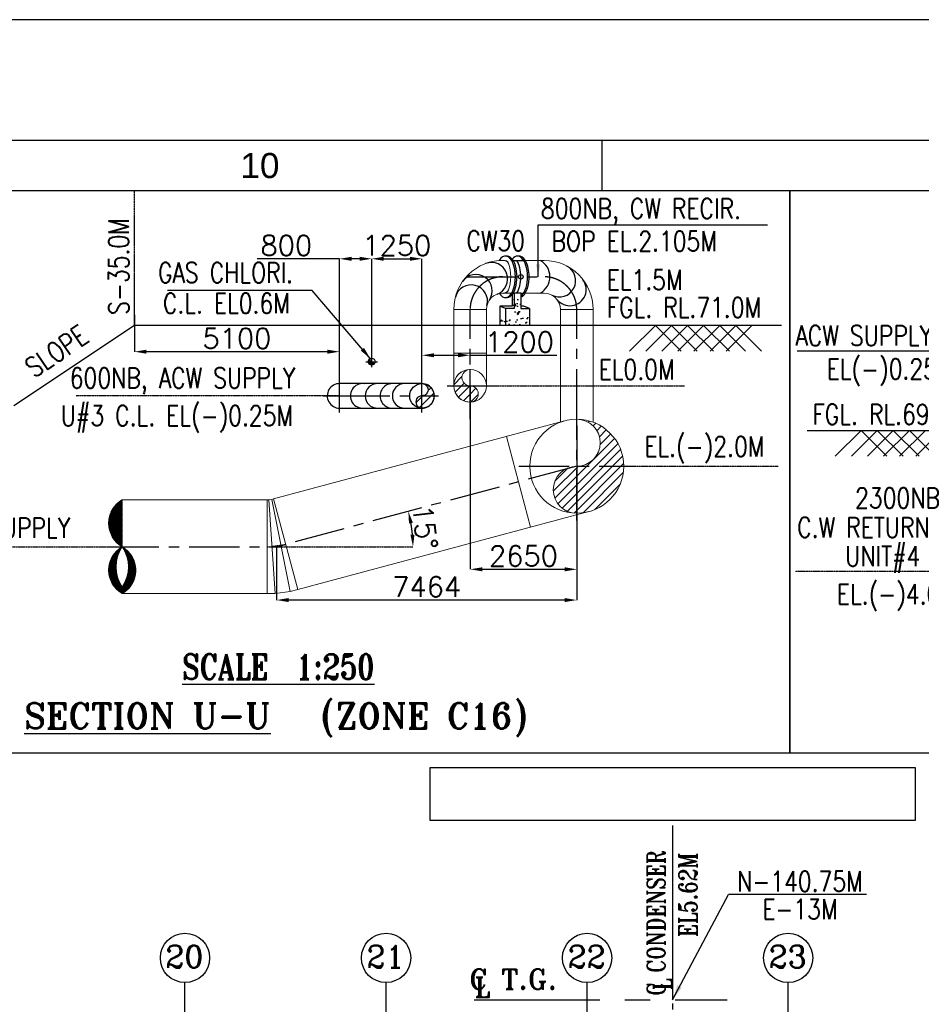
# Model space of a CAD drawing. Header units: inches. Extents: x -341304 to 31571016, y -692717 to 2132253.
# Tile 196 of 256: x 622488 to 667331, y -246213 to -197257. Entities that reach past the tile are written whole.
import ezdxf
from ezdxf.enums import TextEntityAlignment as Align

# ---------------------------------------------------------------- set-up
doc = ezdxf.new("R2010")
doc.units = ezdxf.units.IN
doc.header["$MEASUREMENT"] = 0
doc.linetypes.add('CENTER', pattern=[2, 1.25, -0.25, 0.25, -0.25])
doc.linetypes.add('CENTER2', pattern=[1.125, 0.75, -0.125, 0.125, -0.125])
for name, color, linetype in [('0-ACW PIPE', 6, 'Continuous'), ('0-CL', 8, 'CENTER'), ('0-CW GAS CHLORINATION', 30, 'Continuous'), ('0-CW SUPPLY', 4, 'Continuous'), ('CANAL', 4, 'Continuous'), ('text', 3, 'Continuous')]:
    doc.layers.add(name, color=color, linetype=linetype)
doc.styles.add('ROMANC', font='ROMANC.SHX')
doc.styles.add('ROMANS', font='romans')
doc.styles.add('ROMANT', font='romant', dxfattribs={"height": 5})
doc.styles.get("Standard").update_dxf_attribs({"font": 'arial.ttf'})
doc.dimstyles.new('DIMS-150', dxfattribs={"dimscale": 150, "dimtxt": 2.5, "dimasz": 2.5, "dimexe": 1, "dimexo": 1, "dimgap": 1, "dimtad": 1, "dimtih": 1, "dimtoh": 1, "dimdec": 0, "dimzin": 0, "dimdsep": 46, "dimtxsty": 'ROMANS', "dimcen": 1, "dimclrd": 8, "dimclre": 8, "dimclrt": 3, "dimadec": 0, "dimazin": 0, "dimtfac": 1, "dimtdec": 0, "dimtix": 1, "dimtofl": 0, "dimtmove": 0, "dimatfit": 3, "dimfxl": 1, "dimtolj": 1, "dimtzin": 0, "dimarcsym": 0})
doc.dimstyles.new('User-300', dxfattribs={"dimscale": 400, "dimtxt": 1.5, "dimasz": 1.25, "dimexe": 1, "dimexo": 1, "dimgap": 0.4, "dimtad": 1, "dimdec": 0, "dimlfac": 0.5, "dimzin": 0, "dimdsep": 46, "dimtxsty": 'ROMANS', "dimcen": 1, "dimclrd": 8, "dimclre": 8, "dimclrt": 3, "dimadec": 0, "dimazin": 0, "dimtfac": 1, "dimtdec": 0, "dimtix": 1, "dimtofl": 0, "dimtmove": 0, "dimatfit": 3, "dimfxl": 1, "dimtolj": 1, "dimtzin": 0, "dimarcsym": 0})
doc.dimstyles.new('User600', dxfattribs={"dimscale": 500, "dimtxt": 1.5, "dimasz": 1.25, "dimexe": 1, "dimexo": 1, "dimgap": 0.4, "dimtad": 1, "dimdec": 0, "dimzin": 0, "dimdsep": 46, "dimtxsty": 'ROMANS', "dimcen": 1, "dimclrd": 8, "dimclre": 8, "dimclrt": 3, "dimadec": 0, "dimazin": 0, "dimtfac": 1, "dimtdec": 0, "dimtix": 1, "dimtofl": 0, "dimtmove": 0, "dimatfit": 3, "dimfxl": 1, "dimtolj": 1, "dimtzin": 0, "dimarcsym": 0})
doc.dimstyles.new('User600Big', dxfattribs={"dimscale": 600, "dimtxt": 2.75, "dimasz": 1.25, "dimexe": 1, "dimexo": 1, "dimgap": 1.2, "dimtad": 1, "dimdec": 0, "dimzin": 0, "dimdsep": 46, "dimtxsty": 'ROMANS', "dimcen": 1, "dimclrd": 8, "dimclre": 8, "dimclrt": 3, "dimadec": 0, "dimazin": 0, "dimtfac": 1, "dimtdec": 0, "dimtix": 1, "dimtofl": 0, "dimtmove": 0, "dimatfit": 3, "dimfxl": 1, "dimtolj": 1, "dimtzin": 0, "dimarcsym": 0})

# ---------------------------------------------------------------- blocks, each defined once
blk = doc.blocks.new('B-B')
at = {"layer": 'text', "color": 1, "insert": (-2366294, 166532, -7709), "char_height": 1250, "width": 34928.86, "attachment_point": 1, "style": 'ROMANT'}
blk.add_mtext('\\pi297.76;{\\W0.8;(TYPICAL FOR CW INLET & OUTLET PIPES  \\P\\pi11560;OF ALL UNITS)}', dxfattribs=at)
blk = doc.blocks.new('M-M')
at = {"layer": 'text', "insert": (-1797339, 177466), "char_height": 750, "width": 4970.37, "attachment_point": 1, "style": 'ROMANS'}
blk.add_mtext('\\pi2270.9;{\\W0.8;C \\P\\pi-171.96;EL.(-)2.25M}', dxfattribs=at)
blk = doc.blocks.new('*D512')
at = {"layer": '0-CL', "color": 8, "lineweight": -2, "transparency": 16777216}
blk.add_line((-1648235, 171441), (-1641451, 171441), dxfattribs=at)
blk.add_arc((-1648235, 171441), 6784, 5.0692, 9.9308, dxfattribs=at)
at = {"layer": '0-CL', "color": 8, "transparency": 16777216}
for points in [[(-1641650, 172590), (-1641455, 172633), (-1641682, 173197)], [(-1641377, 172045), (-1641577, 172036), (-1641451, 171441)]]:
    blk.add_solid(points, dxfattribs=at)
at = {"layer": 'Defpoints', "color": 0, "transparency": 16777216}
for p in [(-1633306, 175441), (-1641477, 172033), (-1656587, 171441), (-1648465, 171441), (-1648012, 171501)]:
    blk.add_point(p, dxfattribs=at)
at = {"layer": '0-CL', "color": 3, "transparency": 16777216, "insert": (-1640854, 172413), "char_height": 1000, "attachment_point": 5, "rotation": 277.5, "style": 'ROMANS'}
blk.add_mtext('\\A1;15°', dxfattribs=at)
blk = doc.blocks.new('*D513')
at = {"color": 8, "lineweight": -2, "transparency": 16777216}
for p, q in [((-1633306, 172750), (-1633306, 168789)), ((-1648235, 171441), (-1648235, 168789)), ((-1633906, 168789), (-1647635, 168789))]:
    blk.add_line(p, q, dxfattribs=at)
at = {"color": 8, "transparency": 16777216}
for points in [[(-1647635, 168889), (-1647635, 168689), (-1648235, 168789)], [(-1633906, 168889), (-1633906, 168689), (-1633306, 168789)]]:
    blk.add_solid(points, dxfattribs=at)
at = {"layer": 'Defpoints', "color": 0, "transparency": 16777216}
for p in [(-1633306, 172750), (-1648235, 171441), (-1648235, 168789)]:
    blk.add_point(p, dxfattribs=at)
at = {"color": 3, "transparency": 16777216, "insert": (-1640770, 169449), "char_height": 1000, "attachment_point": 5, "style": 'ROMANS'}
blk.add_mtext('\\A1;7464', dxfattribs=at)
blk = doc.blocks.new('*D509')
at = {"color": 8, "lineweight": -2, "transparency": 16777216}
for p, q in [((-1645106, 185757), (-1649198, 185757)), ((-1645106, 179773), (-1645106, 185757)), ((-1644106, 185757), (-1644506, 185757)), ((-1643506, 180371), (-1643506, 185757))]:
    blk.add_line(p, q, dxfattribs=at)
at = {"color": 8, "transparency": 16777216}
for points in [[(-1644506, 185857), (-1644506, 185657), (-1645106, 185757)], [(-1644106, 185857), (-1644106, 185657), (-1643506, 185757)]]:
    blk.add_solid(points, dxfattribs=at)
at = {"layer": 'Defpoints', "color": 0, "transparency": 16777216}
for p in [(-1643506, 185757), (-1643506, 180371), (-1645106, 179773)]:
    blk.add_point(p, dxfattribs=at)
at = {"color": 3, "transparency": 16777216, "insert": (-1647752, 186417), "char_height": 1000, "attachment_point": 5, "style": 'ROMANS'}
blk.add_mtext('\\A1;800', dxfattribs=at)
blk = doc.blocks.new('*D510')
at = {"color": 8, "lineweight": -2, "transparency": 16777216}
for p, q in [((-1638606, 179441), (-1638606, 170318)), ((-1633306, 177475), (-1633306, 170318)), ((-1638006, 170318), (-1633906, 170318))]:
    blk.add_line(p, q, dxfattribs=at)
at = {"color": 8, "transparency": 16777216}
for points in [[(-1638006, 170418), (-1638006, 170218), (-1638606, 170318)], [(-1633906, 170418), (-1633906, 170218), (-1633306, 170318)]]:
    blk.add_solid(points, dxfattribs=at)
at = {"layer": 'Defpoints', "color": 0, "transparency": 16777216}
for p in [(-1638606, 179441), (-1633306, 177475), (-1633306, 170318)]:
    blk.add_point(p, dxfattribs=at)
at = {"color": 3, "transparency": 16777216, "insert": (-1635956, 170978), "char_height": 1000, "attachment_point": 5, "style": 'ROMANS'}
blk.add_mtext('\\A1;2650', dxfattribs=at)
blk = doc.blocks.new('*D514')
at = {"color": 8, "lineweight": -2, "transparency": 16777216}
for p, q in [((-1641006, 179773), (-1641006, 180960)), ((-1640406, 180960), (-1639206, 180960)), ((-1638606, 180506), (-1638606, 180960)), ((-1638606, 180960), (-1634305, 180960))]:
    blk.add_line(p, q, dxfattribs=at)
at = {"color": 8, "transparency": 16777216}
for points in [[(-1640406, 181060), (-1640406, 180860), (-1641006, 180960)], [(-1639206, 181060), (-1639206, 180860), (-1638606, 180960)]]:
    blk.add_solid(points, dxfattribs=at)
at = {"layer": 'Defpoints', "color": 0, "transparency": 16777216}
for p in [(-1641006, 180960), (-1638606, 180506), (-1641006, 179773)]:
    blk.add_point(p, dxfattribs=at)
at = {"color": 3, "transparency": 16777216, "insert": (-1636156, 181620), "char_height": 1000, "attachment_point": 5, "style": 'ROMANS'}
blk.add_mtext('\\A1;1200', dxfattribs=at)
blk = doc.blocks.new('*D511')
at = {"color": 8, "lineweight": -2, "transparency": 16777216}
for p, q in [((-1643506, 181001), (-1643506, 185757)), ((-1642906, 185757), (-1641606, 185757)), ((-1641006, 179899), (-1641006, 185757))]:
    blk.add_line(p, q, dxfattribs=at)
at = {"color": 8, "transparency": 16777216}
for points in [[(-1642906, 185857), (-1642906, 185657), (-1643506, 185757)], [(-1641606, 185857), (-1641606, 185657), (-1641006, 185757)]]:
    blk.add_solid(points, dxfattribs=at)
at = {"layer": 'Defpoints', "color": 0, "transparency": 16777216}
for p in [(-1641006, 185757), (-1643506, 181001), (-1641006, 179899)]:
    blk.add_point(p, dxfattribs=at)
at = {"color": 3, "transparency": 16777216, "insert": (-1642256, 186417), "char_height": 1000, "attachment_point": 5, "style": 'ROMANS'}
blk.add_mtext('\\A1;1250', dxfattribs=at)
blk = doc.blocks.new('*D515')
at = {"color": 8, "lineweight": -2, "transparency": 16777216}
for p, q in [((-1655306, 182976), (-1655306, 181138)), ((-1645706, 181138), (-1654706, 181138)), ((-1645106, 178941), (-1645106, 181138))]:
    blk.add_line(p, q, dxfattribs=at)
at = {"color": 8, "transparency": 16777216}
for points in [[(-1654706, 181238), (-1654706, 181038), (-1655306, 181138)], [(-1645706, 181238), (-1645706, 181038), (-1645106, 181138)]]:
    blk.add_solid(points, dxfattribs=at)
at = {"layer": 'Defpoints', "color": 0, "transparency": 16777216}
for p in [(-1655306, 182976), (-1655306, 181138), (-1645106, 178941)]:
    blk.add_point(p, dxfattribs=at)
at = {"color": 3, "transparency": 16777216, "insert": (-1650206, 181798), "char_height": 1000, "attachment_point": 5, "style": 'ROMANS'}
blk.add_mtext('\\A1;5100', dxfattribs=at)
blk = doc.blocks.new('FORMAT-A0')
for p, q in [((691.973, 829.007), (691.973, 824.007)), ((108.973, 824.011), (1091.973, 824.011))]:
    blk.add_line(p, q)
for points in [[(1188.973, 841.007), (-0.027, 841.007), (-0.027, 0.007), (1188.973, 0.007)], [(1176.973, 829.007), (11.973, 829.007), (11.973, 12.007), (1176.973, 12.007)]]:
    blk.add_lwpolyline(points, close=True)
blk.add_text('10', height=2.5).set_placement((657.973, 826.507), align=Align.MIDDLE)
blk = doc.blocks.new('P-P')
h = blk.add_hatch()
h.set_pattern_fill('AR-CONC', color=8, scale=100)
h.set_pattern_definition([(50, (0, -529.56), (717.26018, -62.75213), [75, -825]), (355, (0, -529.6), (-138.75133, 752.19213), [60, -660]), (100.451444, (59.8, -534.8), (578.50885, 689.44), [63.7402, -701.1421]), (46.1842, (0, -329.6), (1067.24133, -165.5193), [112.5, -1237.5]), (96.635635, (88.9, -343.4), (934.66195, 974.1186), [95.61034, -1051.71376]), (351.184164, (0, -329.6), (934.66195, 974.1186), [90, -990]), (21, (100, -379.56), (596.90705, -402.6189), [75, -825]), (326, (100, -379.6), (243.31533, 725.15005), [60, -660]), (71.451445, (149.74, -413.1), (840.22238, 322.53115), [63.7402, -701.1421]), (37.5, (0, -529.56), (12.159855, 332.893854), [0, -652, 0, -670, 0, -662.5]), (7.5, (0, -529.56), (263.06954, 394.41171), [0, -382, 0, -637, 0, -252.5]), (327.5, (-223, -529.56), (533.822436, -22.55487), [0, -250, 0, -780, 0, -1035]), (317.5, (-323, -529.56), (583.18617, 100.10498), [0, -325, 0, -518, 0, -735])])
h.paths.add_polyline_path([(-1636089.6, 183737.6), (-1636411.6, 183737.6), (-1636411.6, 182869.4), (-1636851.7, 182869.4), (-1636851.7, 182441.5), (-1635649.6, 182441.5), (-1635649.6, 182869.4), (-1636089.6, 182869.4)])
edge = h.paths.add_edge_path()
edge.add_ellipse((-1636776.7, 184441.5), major_axis=(0, -1030), ratio=0.4854369, start_angle=392.01217, end_angle=406.89472, ccw=False)
edge.add_line((-1636511.6, 183568.1), (-1636511.6, 182975.1))
edge.add_line((-1636511.6, 182975.1), (-1637132.2, 182975.1))
edge.add_line((-1637132.2, 182975.1), (-1636851.7, 182869.4))
edge.add_line((-1636851.7, 182869.4), (-1636411.6, 182869.4))
edge.add_line((-1636411.6, 182869.4), (-1636411.6, 183737.6))
h.paths.add_polyline_path([(-1636851.7, 182869.4), (-1637132.2, 182975.1), (-1637132.2, 182441.5), (-1636851.7, 182441.5)])
h.paths.add_polyline_path([(-1635930.1, 182975.1), (-1636089.6, 182975.1), (-1636089.6, 182869.4), (-1635649.6, 182869.4)], flags=17)
at = {"layer": '0-ACW PIPE', "lineweight": -3}
h = blk.add_hatch(dxfattribs=at)
h.set_pattern_fill('ANSI31', color=256, scale=2400, style=0)
h.set_pattern_definition([(45, (565048.84, 441374.34), (-212.132034, 212.132034), [])])
edge = h.paths.add_edge_path()
edge.add_arc((-1641003.6, 179246.5), 305, -90.17122, 90.17122, ccw=False)
edge.add_arc((-1641005.5, 178636.5), 305, 89.82878, 270.17122)
edge.add_arc((-1641002.7, 178941.5), 610, 269.82904, 450.17096)
at = {"layer": '0-CW GAS CHLORINATION', "lineweight": -3}
h = blk.add_hatch(dxfattribs=at)
h.set_pattern_fill('ANSI31', color=256, scale=300)
h.set_pattern_definition([(45, (-1487790.494, 135918.67), (-26.516504, 26.516504), [])])
edge = h.paths.add_edge_path()
edge.add_arc((-1643506.4, 180724.7), 83.3, 89.82878, 270.17122)
edge.add_arc((-1643505.9, 180558.2), 83.3, -90.17122, 90.17122, ccw=False)
edge.add_arc((-1643506.4, 180641.5), 166.5, 89.91445, 270.08555, ccw=False)
at = {"layer": '0-CW SUPPLY', "linetype": 'Continuous', "lineweight": 9, "ltscale": 2500}
h = blk.add_hatch(dxfattribs=at)
h.set_pattern_fill('ANSI31', color=4, scale=2400, style=0)
h.set_pattern_definition([(45, (562144.7, 440874.34), (-212.132034, 212.132034), [])])
edge = h.paths.add_edge_path()
edge.add_arc((-1638610.5, 179848), 406.5, 89.82878, 270.17122)
edge.add_arc((-1638608.1, 179035), 406.5, -90.17122, 90.17122, ccw=False)
edge.add_arc((-1638606.9, 179441.5), 813, 90.17122, 269.82878, ccw=False)
h = blk.add_hatch(dxfattribs=at)
h.set_pattern_fill('ANSI31', color=4, scale=2400, style=0)
h.set_pattern_definition([(45, (-4773664, -535684.34), (-212.132034, 212.132034), [])])
h.paths.add_polyline_path([(-1633306.4, 177776.5, -0.4142136), (-1630971.4, 175441.5), (-1633306.4, 175441.5, 1)])
h.paths.add_polyline_path([(-1633306.4, 175441.5), (-1630971.4, 175441.5, -0.4142136), (-1633306.4, 173106.5)])
h.paths.add_polyline_path([(-1633306.4, 175441.5), (-1633306.4, 173106.5, -1)])
h = blk.add_hatch(dxfattribs=at)
h.set_pattern_fill('ANSI31', color=4, scale=100)
h.set_pattern_definition([(45, (823068.481, 66287.915), (-8.838834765, 8.838834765), [])])
edge = h.paths.add_edge_path()
edge.add_arc((-1655239.9, 172609), 1347.3, 119.94114, 240.05886)
edge.add_arc((-1655239.9, 170274), 1347.3, 119.94114, 240.05886)
edge.add_arc((-1656584.8, 170274), 1347.3, 299.94114, 420.05886)
edge.add_arc((-1654433.1, 170440.8), 1786, 145.92214, 214.07786)
edge.add_arc((-1657347.7, 170440.8), 1749.8, 325.11637, 394.88363)
at = {"color": 7}
for p, q in [((-1636469.7, 185674.5), (-1635947.3, 185674.5)), ((-1636089.6, 184048.5), (-1636469.7, 184048.5)), ((-1636089.6, 184048.5), (-1635947.3, 184048.5))]:
    blk.add_line(p, q, dxfattribs=at)
at = {"color": 8}
for p, q in [((-1636511.6, 183988.1), (-1636511.6, 183395.1)), ((-1636411.6, 184048.5), (-1636411.6, 183289.4)), ((-1636089.6, 184048.5), (-1636089.6, 183289.4)), ((-1636851.7, 183289.4), (-1637132.2, 183395.1)), ((-1637132.2, 183395.1), (-1637132.2, 182441.5)), ((-1636511.6, 183395.1), (-1637132.2, 183395.1)), ((-1636411.6, 183289.4), (-1636851.7, 183289.4)), ((-1636851.7, 183289.4), (-1636851.7, 182441.5)), ((-1635930.1, 183395.1), (-1636089.6, 183395.1)), ((-1636089.6, 183289.4), (-1635649.6, 183289.4)), ((-1635649.6, 183289.4), (-1635930.1, 183395.1)), ((-1635649.6, 183289.4), (-1635649.6, 182441.5)), ((-1655306.4, 182441.5), (-1661306.4, 178441.5)), ((-1623129.8, 182441.5), (-1655306.4, 182441.5)), ((-1629394.7, 182441.5), (-1630678.6, 181157.6)), ((-1628594.7, 182441.5), (-1629878.6, 181157.6)), ((-1629394.7, 182441.5), (-1628110.8, 181157.6)), ((-1627794.7, 182441.5), (-1629078.6, 181157.6)), ((-1628594.7, 182441.5), (-1627310.8, 181157.6)), ((-1626994.7, 182441.5), (-1628278.6, 181157.6)), ((-1627794.7, 182441.5), (-1626510.8, 181157.6)), ((-1626194.7, 182441.5), (-1627478.6, 181157.6)), ((-1626994.7, 182441.5), (-1625710.8, 181157.6)), ((-1625394.7, 182441.5), (-1626678.6, 181157.6)), ((-1626194.7, 182441.5), (-1624910.8, 181157.6)), ((-1624594.7, 182441.5), (-1625878.6, 181157.6)), ((-1625394.7, 182441.5), (-1624110.8, 181157.6))]:
    blk.add_line(p, q, dxfattribs=at)
at = {"color": 2, "linetype": 'CENTER'}
for p, q in [((-1637466.1, 179441.5), (-1627939.2, 179441.5)), ((-1645106.4, 178941.5), (-1658201.4, 178941.5)), ((-1630420.9, 175441.5), (-1623289, 175441.5)), ((-1669866.8, 171441.5), (-1656587.3, 171441.5)), ((-1648695.7, 171441.5), (-1648234.6, 171441.5)), ((-1648010.9, 171501.4), (-1648466.1, 171441.5)), ((-1648234.6, 171441.5), (-1647789.2, 171560.8))]:
    blk.add_line(p, q, dxfattribs=at)
blk.add_lwpolyline([(-1670163.8, 189146.9), (-1622710.3, 189146.9), (-1622710.3, 161170.9), (-1670163.8, 161170.9)], close=True)
at = {"color": 7}
blk.add_circle((-1636087.7, 184861.5), 112.1, dxfattribs=at)
at = {"color": 4}
for centre, radius, start, end in [((-1637555.7, 184757.8), 813, 290.56678, 110.56678), ((-1635565.6, 184861.5), 927.5, 298.77039, 61.22965), ((-1634172.8, 184673.1), 813, 242.15055, 62.15055), ((-1638321.6, 184160.7), 813, 325.31705, 145.31705), ((-1633648.7, 184233.5), 813, 217.86566, 37.86566), ((-1638557.7, 183646.4), 813, 345.36066, 165.36066)]:
    blk.add_arc(centre, radius, start, end, dxfattribs=at)
at = {"color": 7}
for centre, start_param, end_param in [((-1636855.1, 184861.5), 5.6220904, 10.0858729), ((-1636776.7, 184861.5), 6.2047353, 9.503228), ((-1636254.3, 184861.5), 6.6186999, 9.9744629), ((-1636587.7, 184861.5), 6.9442802, 8.7636831), ((-1636175.9, 184861.5), 6.4565687, 9.503228), ((-1636254.3, 184861.5), 5.7335003, 5.7424833)]:
    blk.add_ellipse(centre, major_axis=(0, -1030), ratio=0.4854369, start_param=start_param, end_param=end_param, dxfattribs=at)
at = {"layer": '0-ACW PIPE', "lineweight": -3}
for p, q in [((-1640996.8, 179551.4), (-1645106.4, 179551.4)), ((-1645106.4, 178331.5), (-1641006.4, 178331.5))]:
    blk.add_line(p, q, dxfattribs=at)
blk.add_lwpolyline([(-1641004.6, 179551.5, -1.0029928), (-1641004.6, 178941.5, 1.0029928), (-1641004.6, 178331.5, 1.0029883), (-1641004.6, 179551.5, 0.9970161)], format="xyb", dxfattribs=at)
blk.add_circle((-1641006.4, 178941.5), 610, dxfattribs=at)
for centre, start, end in [((-1645106.4, 178941.5), 89.10351, 270), ((-1643954.1, 178941.5), 83.62998, 276.37002), ((-1643217.4, 178941.5), 90, 270), ((-1642480.7, 178941.5), 89.5966, 270.4034), ((-1641866.4, 178941.5), 90.4034, 269.5966)]:
    blk.add_arc(centre, 610, start, end, dxfattribs=at)
at = {"layer": '0-CL'}
blk.add_line((-1655306.4, 182715), (-1655306.4, 189146.9), dxfattribs=at)
at = {"layer": '0-CL', "lineweight": -3, "ltscale": 2000}
for p, q in [((-1655306.4, 182441.5), (-1655306.4, 187567.9)), ((-1638780.4, 184861.5), (-1634932.4, 184861.5)), ((-1638606.4, 177776.5), (-1638606.4, 183235.5)), ((-1633306.4, 177776.5), (-1633306.4, 183235.5)), ((-1643506.4, 180370.8), (-1643506.4, 180912.1)), ((-1643800.3, 180641.5), (-1643212.5, 180641.5)), ((-1645106.4, 178110.3), (-1645106.4, 179772.6)), ((-1641006.4, 178110.3), (-1641006.4, 179772.6)), ((-1639755, 179441.5), (-1637466.1, 179441.5)), ((-1645919.9, 178941.5), (-1644285.6, 178941.5)), ((-1645102.7, 178941.5), (-1640185.6, 178941.5)), ((-1633306.4, 172750.5), (-1633306.4, 178132.5)), ((-1633306.4, 175441.5), (-1648011.9, 171501.1)), ((-1636191.8, 175441.5), (-1630420.9, 175441.5)), ((-1656587.3, 171441.5), (-1648465.1, 171441.5))]:
    blk.add_line(p, q, dxfattribs=at)
for centre, start, end in [((-1636984.5, 183235.5), 90, 180), ((-1634932.4, 183235.5), 0, 90)]:
    blk.add_arc(centre, 1626, start, end, dxfattribs=at)
at = {"layer": '0-CW GAS CHLORINATION', "lineweight": -3}
blk.add_lwpolyline([(-1643506.1, 180808, 1.0029928), (-1643506.1, 180641.5, -1.0029928), (-1643506.1, 180475, -1.0014942), (-1643506.1, 180808, -0.9970161)], format="xyb", dxfattribs=at)
blk.add_lwpolyline([(-1643506.1, 180808, 1.0029928), (-1643506.1, 180641.5, -1.0029928), (-1643506.1, 180475, -1.0014942), (-1643506.1, 180808, -0.9970161)], format="xyb", dxfattribs=at)
blk.add_circle((-1643506.4, 180641.5), 166.5, dxfattribs=at)
at = {"layer": '0-CW SUPPLY', "color": 4, "linetype": 'Continuous', "lineweight": 9, "ltscale": 2500}
for p, q in [((-1635868.9, 185674.5), (-1634932.4, 185674.5)), ((-1636984.5, 184048.5), (-1636535.8, 184048.5)), ((-1635868.9, 184048.5), (-1634932.4, 184048.5)), ((-1637797.5, 183235.5), (-1639423.5, 183235.5)), ((-1639423.5, 179441.5), (-1639423.5, 183235.5)), ((-1637797.5, 179441.5), (-1637797.5, 183235.5)), ((-1634119.4, 177641), (-1634119.4, 183235.5)), ((-1634119.4, 183235.5), (-1632493.4, 183235.5)), ((-1632493.4, 177630.4), (-1632493.4, 183235.5)), ((-1639423.5, 181067.5), (-1637797.5, 181067.5)), ((-1633910.7, 177696.9), (-1648393.5, 173816.3)), ((-1635599.8, 172409.6), (-1636808.5, 176920.5)), ((-1648467.4, 173796.5), (-1648619.2, 173776.5)), ((-1648467.4, 173796.5), (-1648393.5, 173816.3)), ((-1647554.4, 169206.4), (-1648467.4, 173796.5)), ((-1648393.5, 173816.3), (-1647184.8, 169305.4)), ((-1655912.4, 173776.5), (-1648695.7, 173776.5)), ((-1648695.7, 173776.5), (-1648695.7, 169106.5)), ((-1648695.7, 173776.5), (-1648619.2, 173776.5)), ((-1648313.1, 169106.5), (-1648619.2, 173776.5)), ((-1632702, 173186), (-1647184.8, 169305.4)), ((-1655912.4, 169106.5), (-1648695.7, 169106.5)), ((-1648313.1, 169106.5), (-1648695.7, 169106.5)), ((-1647554.4, 169206.4), (-1648313.1, 169106.5)), ((-1647554.4, 169206.4), (-1647184.8, 169305.4))]:
    blk.add_line(p, q, dxfattribs=at)
for points in [[(-1639419.9, 179441.5, -0.4133392), (-1638609.3, 180254.5)], [(-1638609.3, 180254.5, 1.0029928), (-1638609.3, 179441.5, -1.0029928), (-1638609.3, 178628.5, -0.2965596), (-1639351, 179114, -0.2965596)], [(-1655912.4, 173776.5, 0.5780353), (-1655912.4, 171441.5, 0.5780353), (-1655912.4, 169106.5, 0.5780353), (-1655912.4, 171441.5, 0.3064738), (-1655912.4, 169440, 0.3141826), (-1655912.4, 171441.5, 0.3141826)]]:
    blk.add_lwpolyline(points, format="xyb", dxfattribs=at)
for centre, radius in [((-1638610.5, 179441.5), 813), ((-1633306.4, 175441.5), 2335)]:
    blk.add_circle(centre, radius, dxfattribs=at)
for centre, radius, start, end in [((-1636983.7, 183235.1), 2439.9, 88.8276, 179.99152), ((-1634932.4, 183235.5), 2439, 0, 90), ((-1636984.5, 183235.5), 813, 90, 180), ((-1634932.4, 183235.5), 813, 0, 90), ((-1633306.4, 176609), 1167.5, 270, 90), ((-1633306.4, 174274), 1167.5, 90, 270)]:
    blk.add_arc(centre, radius, start, end, dxfattribs=at)
at = {"layer": '0-CW SUPPLY', "color": 4, "linetype": 'Continuous', "ltscale": 2500}
for centre, start, end in [((-1636933.7, 185424.5), 21.85542, 90), ((-1636933.7, 184298.5), 270, 338.14458)]:
    blk.add_arc(centre, 250, start, end, dxfattribs=at)
at = {"layer": '0-CW SUPPLY', "color": 4, "linetype": 'Continuous', "lineweight": 9, "ltscale": 2500}
blk.add_ellipse((-1637087.2, 184861.5), major_axis=(0, -1030), ratio=0.4854369, start_param=7.1634362, end_param=8.5445271, dxfattribs=at)
at = {"layer": 'text', "style": 'ROMANS', "width": 0.8}
for s, p in [('800NB, CW RECIR.', (-1635088.1, 187755.6)), ('CW30', (-1638793, 186152, 30586.7)), ('BOP EL.2.105M', (-1634565, 186132.9)), ('GAS CHLORI.', (-1654136.6, 184565.5)), ('EL1.5M', (-1631817.3, 184211.4)), ('C.L. EL0.6M', (-1653888.4, 183047)), ('FGL. RL.71.0M', (-1631817.3, 182836.5)), ('EL0.0M', (-1632215.7, 179750.5)), ('600NB, ACW SUPPLY', (-1658522.6, 179331)), ('U#3 C.L. EL(-)0.25M', (-1658971.9, 177459)), ('EL.(-)2.0M', (-1629943.6, 175925.5)), ('2300NB CW SUPPLY ', (-1669443.1, 171877.5))]:
    blk.add_text(s, height=1000, dxfattribs=at).set_placement(p)
for s, rotation, p in [('S-35.0M', 90, (-1655588.7, 182974.1)), ('SLOPE', 34, (-1660299.6, 179795.5))]:
    blk.add_text(s, height=1000, rotation=rotation, dxfattribs=at).set_placement(p)
at = {"layer": 'text', "color": 1, "style": 'ROMANT', "width": 0.8}
blk.add_text('%%USCALE  1:250', height=1250, dxfattribs=at).set_placement((-1652926, 164848.7, -7709.5))
at = {"layer": 'text', "color": 1, "lineweight": 25, "style": 'ROMANT'}
for s, p in [('%%USECTION U-U', (-1660792.1, 162408.7, -9636.9)), ('(ZONE C16)', (-1646040.7, 162408.7, -9636.9))]:
    blk.add_text(s, height=1250, dxfattribs=at).set_placement(p)
for base, p1, p2, picture, middle in [((-1643506.4, 185757.4), (-1645106.4, 179772.6), (-1643506.4, 180370.8), '*D509', (-1647752.1, 185757.4)), ((-1641006.4, 185757.4), (-1643506.4, 181000.8), (-1641006.4, 179898.5), '*D511', (-1642256.4, 185757.4)), ((-1641006.4, 180960), (-1638606.4, 180506), (-1641006.4, 179772.6), '*D514', (-1636155.9, 180960)), ((-1633306.4, 170318), (-1638606.4, 179441.5), (-1633306.4, 177474.7), '*D510', (-1635956.4, 170318))]:
    dim = blk.add_linear_dim(base=base, p1=p1, p2=p2, dimstyle='User-300', override={"dimtxt": 2.5, "dimasz": 1.5, "dimexe": 0, "dimexo": 0})
    dim.commit()
    dim.dimension.update_dxf_attribs({"geometry": picture, "text_midpoint": middle, "dimtype": 128})
for base, p1, p2, picture, middle in [((-1655306.4, 181138.1), (-1645106.4, 178941.5), (-1655306.4, 182975.5), '*D515', (-1650206.4, 181798.1)), ((-1648234.6, 168789.1), (-1633306.4, 172750.5), (-1648234.6, 171441.5), '*D513', (-1640770.5, 169449.1))]:
    dim = blk.add_linear_dim(base=base, p1=p1, p2=p2, dimstyle='User-300', override={"dimtxt": 2.5, "dimasz": 1.5, "dimexe": 0, "dimexo": 0})
    dim.commit()
    dim.dimension.update_dxf_attribs({"geometry": picture, "text_midpoint": middle})
at = {"layer": '0-CL'}
dim = blk.add_angular_dim_2l(base=(-1641476.6, 172032.7), line1=((-1656587.3, 171441.5), (-1648465.1, 171441.5)), line2=((-1633306.4, 175441.5), (-1648011.9, 171501.1)), dimstyle='User-300', override={"dimtxt": 2.5, "dimasz": 1.5, "dimexe": 0, "dimexo": 0, "dimtad": 3}, dxfattribs=at)
dim.commit()
dim.dimension.update_dxf_attribs({"geometry": '*D512', "text_midpoint": (-1640854.4, 172413.1)})
blk.add_leader([(-1635228.5, 184861.5), (-1635228.5, 187441), (-1623812.7, 187441)], dimstyle='User600', override={"dimgap": 0.4, "dimtad": 0})
at = {"color": 230}
blk.add_leader([(-1643563.7, 180785.1), (-1646464.5, 184182.3), (-1653659.7, 184182.3)], dimstyle='User600', override={"dimgap": 0.4, "dimtad": 0}, dxfattribs=at)
blk = doc.blocks.new('V-V')
at = {"color": 8}
for p, q in [((114381.8, -5579.4), (125093.7, -5579.4)), ((117059.5, -5579.4), (115775.6, -6863.2)), ((117859.5, -5579.4), (116575.6, -6863.2)), ((117059.5, -5579.4), (118343.4, -6863.2)), ((118659.5, -5579.4), (117375.6, -6863.2)), ((117859.5, -5579.4), (119143.4, -6863.2)), ((119459.5, -5579.4), (118175.6, -6863.2)), ((118659.5, -5579.4), (119943.4, -6863.2)), ((120259.5, -5579.4), (118975.6, -6863.2)), ((119459.5, -5579.4), (120743.4, -6863.2)), ((121059.5, -5579.4), (119775.6, -6863.2))]:
    blk.add_line(p, q, dxfattribs=at)
at = {"color": 2, "linetype": 'CENTER'}
blk.add_line((113773.8, -12579.4), (124103, -12579.4), dxfattribs=at)
blk.add_lwpolyline([(113511.9, 6344.2), (165570.2, 6344.2), (165570.2, -21631.8), (113511.9, -21631.8)], close=True)
at = {"layer": 'text', "style": 'ROMANS', "width": 0.8}
for s, p in [('ACW SUPPLY U#4', (113790.4, -1363.6)), ('EL(-)0.25M', (115344.6, -3023.3)), ('FGL. RL.69.0M', (114636.8, -5282)), ('2300NB', (116760.6, -9440.3)), ('C.W RETURN LINE', (113881.1, -10902.4)), ('    UNIT#4', (113881.1, -12326.8)), ('EL.(-)4.0M', (115853.4, -14217.6))]:
    blk.add_text(s, height=1000, dxfattribs=at).set_placement(p)
at = {"color": 0}
blk.add_leader([(137107.5, -5079.4), (124577.4, -1646.8), (113877.3, -1646.8)], dimstyle='DIMS-150', override={"dimtad": 0, "dimldrblk": 'Dot'}, dxfattribs=at)

msp = doc.modelspace()

# ---------------------------------------------------------------- linework, layer by layer
at = {"color": 5, "lineweight": -3}
msp.add_line((664610.9, -240761.1), (657737.9, -240761.1), dxfattribs=at)
at = {"color": 4}
msp.add_lwpolyline([(642897.4, -234433.9), (667021.4, -234433.9), (667021.4, -237074.1), (642897.4, -237074.1)], close=True, dxfattribs=at)
at = {"layer": '0-CL', "lineweight": -3, "ltscale": 5000}
for p, q in [((654959.4, -237323.8), (654959.4, -245983.5)), ((645089.2, -245983.5), (657676.7, -245983.5))]:
    msp.add_line(p, q, dxfattribs=at)
at = {"layer": '0-CL', "lineweight": -3, "ltscale": 2000}
msp.add_line((654959.4, -239169), (654959.4, -246467.9), dxfattribs=at)
at = {"layer": 'CANAL', "color": 240, "linetype": 'CENTER2', "ltscale": 7500}
for p, q in [((630709.4, -258233.5), (630709.4, -245134.2)), ((640709.4, -258233.5), (640709.4, -245134.2)), ((650709.4, -258233.5), (650709.4, -245134.2)), ((660709.4, -258233.5), (660709.4, -245134.2))]:
    msp.add_line(p, q, dxfattribs=at)
at = {"layer": 'text', "lineweight": 25}
for centre in [(630709.4, -243909.1), (640709.4, -243909.1), (650709.5, -243909.1), (660709.5, -243909.1)]:
    msp.add_circle(centre, 1225, dxfattribs=at)

# ---------------------------------------------------------------- block references
at = {"xscale": 500.0000000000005, "yscale": 500.0000000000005, "zscale": 500.0000000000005}
msp.add_blockref('FORMAT-A0', (305449.3, -617760.7), dxfattribs=at)
at = {"color": 7}
for name, p in [('M-M', (2325335.2, -395518.7)), ('B-B', (2815752.7, -395518.7)), ('P-P', (2283499.9, -394902.2))]:
    msp.add_blockref(name, p, dxfattribs=at)
at = {"color": 230}
msp.add_blockref('V-V', (547277.7, -212099.5), dxfattribs=at)

# ---------------------------------------------------------------- texts
at = {"color": 3, "lineweight": -2, "style": 'ROMANS', "width": 0.8}
for s, p in [('N-140.75M', (661294.9, -240098.2, -105.3)), ('E-13M', (661294.9, -241482.9, -105.3))]:
    msp.add_text(s, height=1000, dxfattribs=at).set_placement(p, align=Align.MIDDLE_CENTER)
at = {"layer": 'text', "lineweight": 25, "style": 'ROMANT', "width": 0.8}
for s, p in [('C CONDENSER', (654140.3, -245790)), ('EL5.62M', (655726.6, -242870.3)), ('L', (654468.4, -245512.8))]:
    msp.add_text(s, height=900, rotation=90, dxfattribs=at).set_placement(p, align=Align.MIDDLE_LEFT)
at = {"layer": 'text', "lineweight": 25, "style": 'ROMANC'}
for s, p in [('20', (629738.9, -244393.7, -192502.6)), ('21', (639738.9, -244393.7, -192502.6)), ('22', (649739, -244393.7, -192502.6)), ('23', (659739, -244393.7, -192502.6))]:
    msp.add_text(s, height=1100, dxfattribs=at).set_placement(p)
at = {"layer": 'text', "lineweight": 25, "style": 'ROMANT'}
for s, p in [('C T.G.', (644845.2, -244962.8)), ('L', (645101.8, -245362.8))]:
    msp.add_text(s, height=1000, dxfattribs=at).set_placement(p, align=Align.MIDDLE_LEFT)

# ---------------------------------------------------------------- leaders
msp.add_leader([(654959.4, -245983.5), (657737.9, -240761.1)], dimstyle='User600Big', override={"dimgap": 1.2, "dimtad": 0})

doc.saveas('drawing.dxf')
